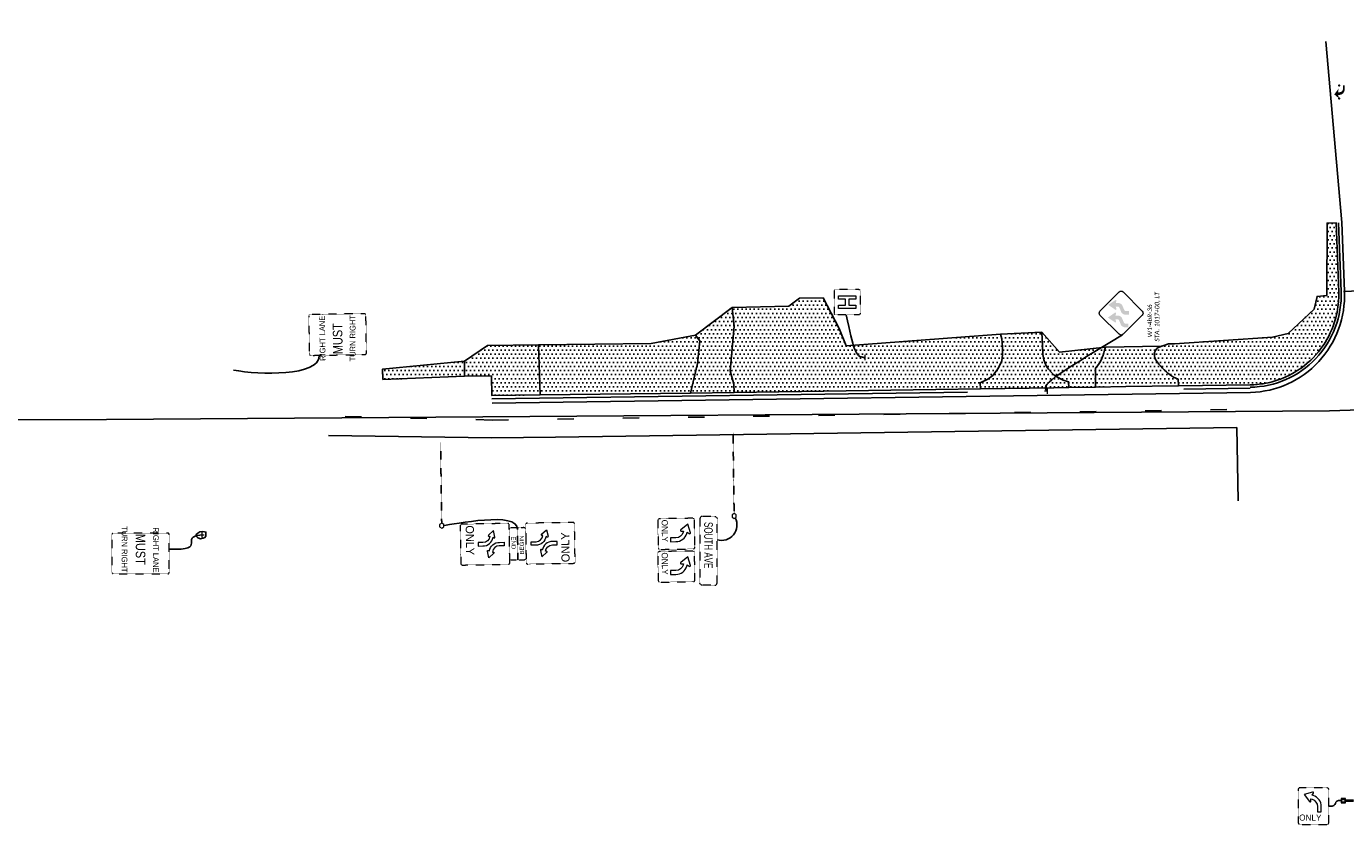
# Model space of a CAD drawing. Extents: x 2474761 to 2485264, y 499455 to 501118.
# Tile 22 of 30: x 2482638 to 2483446, y 499911 to 500401. Entities that reach past the tile are written whole.
import ezdxf
from ezdxf.enums import TextEntityAlignment as Align

# ---------------------------------------------------------------- set-up
doc = ezdxf.new("R2010")
doc.units = 21
doc.header["$MEASUREMENT"] = 0
for name, pattern in [('DGN Style 2', [0.017105, 0.010263, -0.006842]), ('dsolidcl', [0]), ('lane', [40, 10, -30]), ('motdrum40', [0]), ('OhDOT_USTN1', [0.055, 0.014, -0.041]), ('OhDOT_USTN2', [0.11, 0.069, -0.041]), ('ppleft', [0]), ('ppright', [0])]:
    doc.linetypes.add(name, pattern=pattern)
doc.layers.add('_CIVIL_CONSTRUCTION (Construction)', color=7, linetype='Continuous', lineweight=0)
doc.layers.add('MT_P_Cells (Construction)', color=7, linetype='Continuous', lineweight=0)
for name, color, linetype in [('MT_P_Cells', 7, 'Continuous'), ('MT_P_CL_Double_Solid', 2, 'dsolidcl'), ('MT_P_CL_Pass_Proh_LT', 2, 'ppleft'), ('MT_P_CL_Pass_Proh_RT', 2, 'ppright'), ('MT_P_Drums', 30, 'Continuous'), ('MT_P_Edge_Line', 7, 'Continuous'), ('MT_P_Lane_Line', 7, 'lane'), ('MT_P_Stop_Line', 7, 'Continuous'), ('MT_P_Text', 7, 'Continuous'), ('MT_P_Work_Area', 7, 'Continuous'), ('RD_X_Cells', 7, 'Continuous'), ('SG_X_Wiring', 1, 'OhDOT_USTN1'), ('SH_Text', 7, 'Continuous'), ('SN_P_Signs', 120, 'Continuous'), ('SN_P_Text', 7, 'Continuous'), ('SN_X_Cantilever_Overhead', 133, 'OhDOT_USTN2'), ('SN_X_Foundation', 7, 'OhDOT_USTN1'), ('SN_X_Public', 3, 'Continuous')]:
    doc.layers.add(name, color=color, linetype=linetype)
doc.layers.add('SC_Scratch1', color=7, linetype='Continuous', plot=False)
doc.styles.add('P_Slanted-Normal LS 0.50 Masked', font='calibrii.ttf', dxfattribs={"height": 0.14})
doc.styles.add('Style-ISO_FONTLEFT', font='ISO_FONTLEFT.shx')
doc.styles.add('~P_Label - CenterCenter', font='calibrii.ttf', dxfattribs={"height": 0.14})
pattern_1 = [(0, (0, 0), (1.25, 2.5), [0, -2.5])]

# ---------------------------------------------------------------- blocks, each defined once
blk = doc.blocks.new('R3-9a')
at = {"layer": 'SN_X_Public', "color": 132, "linetype": 'DGN Style 2', "lineweight": 0, "flags": 128}
blk.add_lwpolyline([(11.5, 30), (-11.5, 30, 0.414214), (-12.5, 29), (-12.5, 1, 0.414214), (-11.5, 0), (11.5, 0, 0.414214), (12.5, 1), (12.5, 29, 0.414214)], format="xyb", close=True, dxfattribs=at)
at = {"layer": 'SN_X_Public', "color": 7, "linetype": 'Continuous', "lineweight": 0, "flags": 128}
for points in [[(-1.02, 26.66), (1.06, 26.66), (1.06, 23.71), (1.06, 23.71, 0.38093), (4.84, 19.53), (4.84, 19.53), (4.84, 20.14), (4.84, 20.14, -0.576454), (5.55, 20.29), (5.55, 20.29), (8.34, 17.2), (4.27, 16.36), (4.27, 16.36, -0.686927), (3.87, 17.03), (3.87, 17.03), (4.19, 17.52), (4.19, 17.52, -0.372924), (-1.02, 23.95), (-1.02, 23.95)], [(-1.04, 10.87), (1.04, 10.87), (1.04, 13.58), (1.04, 13.58, 0.375838), (-4.23, 20.03), (-4.23, 20.02), (-3.77, 20.65), (-3.77, 20.65, 0.545145), (-4.25, 21.17), (-4.25, 21.17), (-8.31, 20.33), (-5.52, 17.24), (-5.52, 17.24, 0.576454), (-4.81, 17.39), (-4.81, 17.39), (-4.81, 18), (-4.81, 18, -0.391865), (-1.04, 13.66), (-1.04, 13.66)]]:
    blk.add_lwpolyline(points, format="xyb", close=True, dxfattribs=at)
at = {"layer": 'SN_X_Public', "color": 7, "linetype": 'Continuous', "lineweight": 0, "style": 'Style-ISO_FONTLEFT'}
blk.add_text('ONLY', height=5, dxfattribs=at).set_placement((-2.61, 5.84), align=Align.MIDDLE_CENTER)
blk = doc.blocks.new('R3-9dP')
at = {"layer": 'SN_X_Public', "color": 132, "linetype": 'DGN Style 2', "lineweight": 0, "flags": 128}
blk.add_lwpolyline([(-8.75, 5), (8.75, 5, -0.414214), (10, 3.75), (10, 1.25, -0.414214), (8.75, 0), (-8.75, 0, -0.414214), (-10, 1.25), (-10, 3.75, -0.414214)], format="xyb", close=True, dxfattribs=at)
at = {"layer": 'SN_X_Public', "color": 7, "linetype": 'Continuous', "lineweight": 0, "style": 'Style-ISO_FONTLEFT', "width": 1.12}
blk.add_text('END', height=2.5, dxfattribs=at).set_placement((-0.6, 2.5), align=Align.MIDDLE_CENTER)
blk = doc.blocks.new('R3-9cP')
at = {"layer": 'SN_X_Public', "color": 132, "linetype": 'DGN Style 2', "lineweight": 0, "flags": 128}
blk.add_lwpolyline([(-8.75, 5), (8.75, 5, -0.414214), (10, 3.75), (10, 1.25, -0.414214), (8.75, 0), (-8.75, 0, -0.414214), (-10, 1.25), (-10, 3.75, -0.414214)], format="xyb", close=True, dxfattribs=at)
at = {"layer": 'SN_X_Public', "color": 7, "linetype": 'Continuous', "lineweight": 0, "style": 'Style-ISO_FONTLEFT', "width": 1.12}
blk.add_text('BEGIN', height=2.5, dxfattribs=at).set_placement((-0.78, 2.5), align=Align.MIDDLE_CENTER)
blk = doc.blocks.new('POST')
at = {"layer": 'RD_X_Cells', "color": 30, "linetype": 'Continuous', "lineweight": 0, "flags": 128}
blk.add_lwpolyline([(-0.065, -0.037), (0, -0.075), (0.065, -0.037), (0.065, 0.037), (0, 0.075), (-0.065, 0.037), (-0.065, -0.037)], dxfattribs=at)
blk = doc.blocks.new('R3-5L')
at = {"layer": 'SN_X_Public', "color": 132, "linetype": 'DGN Style 2', "lineweight": 0, "flags": 128}
blk.add_lwpolyline([(-15.36, 4.34), (-14.55, -6.57, 0.414214), (-13.72, -7.29), (-0.32, -6.29, 0.414214), (0.41, -5.45), (-0.41, 5.45, 0.414214), (-1.24, 6.17), (-14.64, 5.18, 0.414214)], format="xyb", close=True, dxfattribs=at)
at = {"layer": 'SN_X_Public', "color": 7, "linetype": 'Continuous', "lineweight": 0, "flags": 128}
blk.add_lwpolyline([(-7.51, 2.63, 0.325607), (-11.76, -0.98), (-11.88, -1.47), (-12.71, -0.97, 0.711791), (-13.16, -1.35), (-11.87, -4.75), (-9.17, -2.31, 0.711791), (-9.4, -1.77), (-10.36, -1.83), (-10.24, -1.35, -0.325589), (-7.39, 1.07), (-5.21, 1.23), (-5.33, 2.79)], format="xyb", close=True, dxfattribs=at)
at = {"layer": 'SN_X_Public', "color": 7, "linetype": 'Continuous', "lineweight": 0, "style": 'Style-ISO_FONTLEFT'}
blk.add_text('ONLY', height=2.5, rotation=94.249, dxfattribs=at).set_placement((-2.71, -1.51), align=Align.MIDDLE_CENTER)
blk = doc.blocks.new('D3-1')
at = {"layer": 'SN_X_Public', "color": 132, "linetype": 'DGN Style 2', "lineweight": 0, "flags": 128}
for points in [[(-20, 8.75), (-20, 1.25)], [(18.75, 10), (-18.75, 10)], [(20, 8.75), (20, 1.25)], [(-18.75, 0), (18.75, 0)]]:
    blk.add_lwpolyline(points, dxfattribs=at)
at = {"layer": 'SN_X_Public', "color": 132, "linetype": 'DGN Style 2', "lineweight": 0, "extrusion": (0, 0, -1)}
for centre, start, end in [((18.75, 8.75), 0, 90), ((-18.75, 1.25), 180, 270)]:
    blk.add_arc(centre, 1.25, start, end, dxfattribs=at)
at = {"layer": 'SN_X_Public', "color": 132, "linetype": 'DGN Style 2', "lineweight": 0}
for centre, start, end in [((18.75, 8.75), 0, 90), ((-18.75, 1.25), 180, 270)]:
    blk.add_arc(centre, 1.25, start, end, dxfattribs=at)
at = {"layer": 'SN_X_Public', "color": 7, "linetype": 'Continuous', "lineweight": 0, "style": 'Style-ISO_FONTLEFT', "width": 0.7}
blk.add_text('SOUTH AVE', height=5, dxfattribs=at).set_placement((-3.29, 5), align=Align.MIDDLE_CENTER)
blk = doc.blocks.new('SSFN_30X')
at = {"layer": 'SN_X_Foundation', "color": 7, "linetype": 'Continuous', "lineweight": 0, "flags": 128}
blk.add_lwpolyline([(-1.25, -1.25), (1.25, -1.25), (1.25, 1.25), (-1.25, 1.25)], close=True, dxfattribs=at)
at = {"layer": 'SN_X_Foundation', "color": 7, "linetype": 'Continuous', "lineweight": 0}
blk.add_circle((0, 0), 1, dxfattribs=at)
blk = doc.blocks.new('D9-2')
at = {"layer": 'SN_X_Public', "color": 132, "linetype": 'DGN Style 2', "lineweight": 0, "flags": 128}
blk.add_lwpolyline([(-6.56, 15), (6.56, 15), (6.56, 15, -0.414214), (7.5, 14.06), (7.5, 14.06), (7.5, 0.94), (7.5, 0.94, -0.414214), (6.56, 0), (6.56, 0), (-6.56, 0), (-6.56, 0, -0.414214), (-7.5, 0.94), (-7.5, 0.94), (-7.5, 14.06), (-7.5, 14.06, -0.414214)], format="xyb", close=True, dxfattribs=at)
at = {"layer": 'SN_X_Public', "color": 7, "linetype": 'Continuous', "lineweight": 0, "flags": 128}
blk.add_lwpolyline([(-3.75, 2.5), (-3.75, 12.5), (-1.75, 12.5), (-1.75, 8.5), (1.75, 8.5), (1.75, 12.5), (3.75, 12.5), (3.75, 2.5), (1.75, 2.5), (1.75, 6.5), (-1.75, 6.5), (-1.75, 2.5)], close=True, dxfattribs=at)
blk = doc.blocks.new('PMRTP_MT')
at = {"layer": 'MT_P_Cells', "linetype": 'Continuous', "lineweight": 0, "extrusion": (0, 0, -1)}
blk.add_hatch(color=7, dxfattribs=at).paths.add_polyline_path([(5.52, 3.33, 0.418865), (2.24, 0), (2.24, 0), (2.24, -0.67), (0, 0), (2.56, -3), (6.08, -0.33), (3.84, -0.67), (3.84, 0.04, -0.414214), (6.14, 2.33), (8, 2.33), (8, 3.33)])
at = {"layer": 'MT_P_Cells (Construction)', "color": 7, "linetype": 'Continuous', "lineweight": 30}
for p in [(-8, 0), (0, 0)]:
    blk.add_point(p, dxfattribs=at)
blk = doc.blocks.new('SGN1P_2')
at = {"layer": 'MT_P_Cells', "color": 3, "linetype": 'Continuous', "lineweight": 0}
for p, q in [((0, 0), (-0.08, 0)), ((0, 0.08), (0, -0.08))]:
    blk.add_line(p, q, dxfattribs=at)
blk = doc.blocks.new('W1-4bR_1')
at = {"layer": 'SN_P_Signs', "linetype": 'Continuous', "lineweight": 0, "extrusion": (0, 0, -1)}
for points in [[(2.04, -17.01), (5, -21.34), (7.95, -17.01), (7.95, -17.01, 0.713927), (7.44, -16.32), (7.44, -16.33), (6.19, -16.73), (6.19, -15.4), (6.19, -15.4, 0.231443), (4.95, -12.85), (4.95, -12.85), (1.65, -11.45), (1.65, -11.45, -0.231443), (1.28, -10.69), (1.28, -10.69), (1.28, -8.75), (-0.98, -8.75), (-0.98, -10.69), (-0.98, -10.69, 0.231443), (0.26, -13.24), (0.26, -13.24), (3.56, -14.63), (3.56, -14.63, -0.231443), (3.93, -15.4), (3.93, -15.4), (3.93, -16.77), (2.56, -16.33), (2.55, -16.32, 0.713944), (2.04, -17.01)], [(-5.67, -17.23), (-2.72, -21.56), (0.24, -17.23), (0.24, -17.23, 0.713927), (-0.27, -16.54), (-0.27, -16.54), (-1.52, -16.95), (-1.52, -15.62), (-1.52, -15.62, 0.231443), (-2.77, -13.07), (-2.77, -13.07), (-6.06, -11.67), (-6.06, -11.67, -0.231443), (-6.44, -10.91), (-6.44, -10.91), (-6.44, -8.97), (-8.7, -8.97), (-8.7, -10.91), (-8.7, -10.91, 0.231443), (-7.45, -13.45), (-7.45, -13.46), (-4.15, -14.85), (-4.15, -14.85, -0.231443), (-3.78, -15.62), (-3.78, -15.62), (-3.78, -16.99), (-5.16, -16.54), (-5.16, -16.54, 0.713944), (-5.67, -17.23)]]:
    blk.add_hatch(color=7, dxfattribs=at).paths.add_polyline_path(points)
at = {"layer": 'SN_P_Signs', "color": 132, "linetype": 'Continuous', "lineweight": 13, "flags": 128}
blk.add_lwpolyline([(12.96, -14.63), (1.18, -26.42, -0.414214), (-1.18, -26.42), (-12.96, -14.63, -0.414214), (-12.96, -12.27), (-1.18, -0.49, -0.414214), (1.18, -0.49), (12.96, -12.27, -0.414214)], format="xyb", close=True, dxfattribs=at)
blk = doc.blocks.new('SGN1PP_2')
at = {"layer": 'SH_Text', "color": 3, "lineweight": 0}
for p, q in [((0, 0), (-0.08, 0)), ((0, 0.08), (0, -0.08))]:
    blk.add_line(p, q, dxfattribs=at)
blk = doc.blocks.new('SGN1P')
at = {"layer": 'SN_X_Public', "color": 3, "linetype": 'Continuous', "lineweight": 0}
for p, q in [((0, 0), (-0.08, 0)), ((0, 0.08), (0, -0.08))]:
    blk.add_line(p, q, dxfattribs=at)

msp = doc.modelspace()

# ---------------------------------------------------------------- hatches: boundary and pattern name
at = {"layer": 'MT_P_Work_Area'}
h = msp.add_hatch(dxfattribs=at)
h.set_pattern_fill('DOTS', color=256, scale=2, style=0)
h.set_pattern_definition(pattern_1)
h.paths.add_polyline_path([(2483330.98, 500204.04), (2483330.19, 500203.43), (2483329.68, 500202.82), (2483329.28, 500202.18), (2483329.1, 500201.8), (2483328.84, 500201.04), (2483328.66, 500199.64), (2483328.74, 500198.72), (2483328.96, 500197.89), (2483329.12, 500197.45), (2483329.32, 500196.9), (2483329.36, 500196.77), (2483329.52, 500196.54), (2483329.85, 500196.08), (2483331.47, 500193.98), (2483332.64, 500192.6), (2483333.64, 500191.51), (2483334.61, 500190.52), (2483336.04, 500189.19), (2483336.93, 500188.44), (2483338.52, 500187.25), (2483340.41, 500186.05), (2483343.32, 500184.67), (2483343.39, 500180.67), (2483387.36, 500181.29), (2483389.6, 500181.37), (2483391.62, 500181.51), (2483392.92, 500181.65), (2483394.12, 500181.8), (2483395.3, 500181.98), (2483397.05, 500182.29), (2483398.39, 500182.57), (2483399.28, 500182.77), (2483400.87, 500183.17), (2483401.94, 500183.48), (2483403.22, 500183.87), (2483404.48, 500184.28), (2483405.83, 500184.77), (2483406.94, 500185.2), (2483409.21, 500186.16), (2483411.04, 500187.03), (2483413.33, 500188.23), (2483415.35, 500189.42), (2483416.61, 500190.22), (2483419.09, 500191.93), (2483422.27, 500194.45), (2483424.39, 500196.36), (2483425.93, 500197.88), (2483427.57, 500199.64), (2483429.17, 500201.5), (2483431.27, 500204.25), (2483432.54, 500206.1), (2483433.26, 500207.22), (2483434.33, 500209.03), (2483435.47, 500211.12), (2483436.39, 500213), (2483437.46, 500215.45), (2483438.11, 500217.12), (2483439.03, 500219.8), (2483439.76, 500222.32), (2483440.52, 500225.64), (2483441.07, 500228.96), (2483441.4, 500232.06), (2483441.55, 500235.4), (2483441.54, 500237.93), (2483439.95, 500280.39), (2483434.42, 500280.17), (2483434.31, 500236.01), (2483428.31, 500235.31), (2483426.49, 500227.6), (2483410.5, 500212.75), (2483401.03, 500210.46), (2483340.92, 500206.41), (2483337.27, 500206.45)], flags=0)
h = msp.add_hatch(dxfattribs=at)
h.set_pattern_fill('DOTS', color=256, scale=2, style=0)
h.set_pattern_definition(pattern_1)
h.paths.add_polyline_path([(2483071.49, 500176.65), (2483071.25, 500181.63), (2483068.89, 500189.86), (2483071.36, 500217.14), (2483070.21, 500228.6), (2483104.95, 500229.32), (2483111.41, 500234.37), (2483125.88, 500234.58), (2483135.69, 500215.63), (2483139.96, 500205.1), (2483234.57, 500212.2), (2483235.24, 500209.31), (2483235.73, 500204.53), (2483235.73, 500199.52), (2483235.26, 500196.04), (2483233.14, 500191.19), (2483229.71, 500187.06), (2483226.8, 500184.75), (2483221.95, 500182.45), (2483222.13, 500178.82)], flags=0)
h = msp.add_hatch(dxfattribs=at)
h.set_pattern_fill('DOTS', color=256, scale=2, style=0)
h.set_pattern_definition(pattern_1)
h.paths.add_polyline_path([(2483044.77, 500176.26), (2483049.05, 500194.25), (2483050.49, 500208.2), (2483047.74, 500211.68), (2483070.21, 500228.6), (2483071.36, 500217.14), (2483068.89, 500189.86), (2483071.25, 500181.63), (2483071.49, 500176.65)], flags=0)
h = msp.add_hatch(dxfattribs=at)
h.set_pattern_fill('DOTS', color=256, scale=2, style=0)
h.set_pattern_definition(pattern_1)
h.paths.add_polyline_path([(2482952.61, 500175.09), (2482951.68, 500205.68), (2483020.57, 500206.6), (2483047.74, 500211.68), (2483048.64, 500210.48), (2483050.49, 500208.2), (2483049.05, 500194.25), (2483044.77, 500176.26)], flags=0)
h = msp.add_hatch(dxfattribs=at)
h.set_pattern_fill('DOTS', color=256, scale=2, style=0)
h.set_pattern_definition(pattern_1)
h.paths.add_polyline_path([(2483234.57, 500212.2), (2483259.82, 500213.41), (2483260.17, 500204.67), (2483260.45, 500199.86), (2483261.04, 500196.61), (2483261.56, 500194.92), (2483262.7, 500192.52), (2483263.78, 500190.9), (2483265.41, 500189), (2483267.11, 500187.45), (2483268.99, 500186.08), (2483272.8, 500184.14), (2483275.51, 500183.3), (2483276.17, 500183.15), (2483276.23, 500179.54), (2483267.03, 500179.38), (2483267.02, 500179.38), (2483222.13, 500178.82), (2483221.95, 500182.45), (2483226.8, 500184.75), (2483229.71, 500187.06), (2483233.14, 500191.19), (2483235.26, 500196.04), (2483235.73, 500199.52), (2483235.73, 500204.53), (2483235.24, 500209.31)])
h = msp.add_hatch(dxfattribs=at)
h.set_pattern_fill('DOTS', color=256, scale=2, style=0)
h.set_pattern_definition(pattern_1)
h.paths.add_polyline_path([(2483259.82, 500213.41), (2483260.17, 500204.67), (2483260.45, 500199.86), (2483261.04, 500196.61), (2483261.56, 500194.92), (2483262.7, 500192.52), (2483263.78, 500190.9), (2483265.41, 500189), (2483267.11, 500187.45), (2483268.99, 500186.08), (2483272.8, 500184.14), (2483275.51, 500183.3), (2483276.17, 500183.15), (2483276.23, 500179.54), (2483292.71, 500179.88), (2483292.6, 500191.44), (2483293.9, 500192.96), (2483294.8, 500194.22), (2483295.3, 500195), (2483296.25, 500196.77), (2483296.76, 500197.93), (2483297.32, 500199.46), (2483297.73, 500200.88), (2483298.08, 500202.45), (2483298.74, 500204.38), (2483270.61, 500201.27)], flags=0)
h = msp.add_hatch(dxfattribs=at)
h.set_pattern_fill('DOTS', color=256, scale=2, style=0)
h.set_pattern_definition(pattern_1)
h.paths.add_polyline_path([(2482906.27, 500195.75), (2482920.42, 500205.39), (2482951.68, 500205.68), (2482952.61, 500175.09), (2482922.95, 500174.75), (2482922.78, 500186.71), (2482906.25, 500186.47)], flags=0)
h = msp.add_hatch(dxfattribs=at)
h.set_pattern_fill('DOTS', color=256, scale=2, style=0)
h.set_pattern_definition(pattern_1)
h.paths.add_polyline_path([(2483298.74, 500204.38), (2483332.85, 500204.86), (2483333.14, 500204.87), (2483330.98, 500204.04), (2483330.19, 500203.43), (2483329.68, 500202.82), (2483329.28, 500202.18), (2483329.1, 500201.8), (2483328.84, 500201.04), (2483328.66, 500199.64), (2483328.74, 500198.72), (2483328.96, 500197.89), (2483329.12, 500197.45), (2483329.36, 500196.77), (2483329.52, 500196.54), (2483329.85, 500196.08), (2483331.47, 500193.98), (2483332.64, 500192.6), (2483333.64, 500191.51), (2483334.61, 500190.52), (2483336.04, 500189.19), (2483336.93, 500188.44), (2483338.52, 500187.25), (2483340.41, 500186.05), (2483343.32, 500184.67), (2483343.39, 500180.67), (2483311.26, 500180.27), (2483311.27, 500180.27), (2483292.71, 500179.88), (2483292.6, 500191.44), (2483293.9, 500192.96), (2483294.8, 500194.22), (2483295.3, 500195), (2483296.25, 500196.77), (2483296.76, 500197.93), (2483297.32, 500199.46), (2483297.73, 500200.88), (2483298.08, 500202.45)])
h = msp.add_hatch(dxfattribs=at)
h.set_pattern_fill('DOTS', color=256, scale=2, style=0)
h.set_pattern_definition(pattern_1)
h.paths.add_polyline_path([(2482856.25, 500184.54), (2482856.17, 500190.93), (2482906.27, 500195.75), (2482906.25, 500186.47)], flags=0)

# ---------------------------------------------------------------- linework, layer by layer
at = {"layer": '_CIVIL_CONSTRUCTION (Construction)', "color": 7, "linetype": 'Continuous', "lineweight": 0}
msp.add_arc((2483262.73, 500177.75), 0.05, 0, 359.99999, dxfattribs=at)
at = {"layer": 'MT_P_CL_Double_Solid'}
msp.add_line((2482962.06, 500149.3), (2483379.14, 500155.17), dxfattribs=at)
at = {"layer": 'MT_P_CL_Pass_Proh_LT'}
msp.add_line((2482922.9, 500148.76), (2482823.09, 500150.32), dxfattribs=at)
at = {"layer": 'MT_P_CL_Pass_Proh_RT'}
msp.add_line((2482922.9, 500148.76), (2482962.06, 500149.3), dxfattribs=at)
at = {"layer": 'MT_P_Drums', "linetype": 'motdrum40'}
for p, q in [((2483443.02, 500238.4), (2483441.45, 500280.45)), ((2482922.98, 500172.75), (2483214.28, 500176.85)), ((2483346.63, 500178.71), (2483387.39, 500179.29))]:
    msp.add_line(p, q, dxfattribs=at)
at = {"layer": 'MT_P_Drums', "linetype": 'motdrum40', "extrusion": (0, 0, -1)}
msp.add_arc((-2483386.56, 500236.28), 56.5, 177.85548, 269.16538, dxfattribs=at)
at = {"layer": 'MT_P_Edge_Line'}
for p, q in [((2483443.44, 500280.52), (2483433.62, 500391.28)), ((2483445.02, 500238.47), (2483443.44, 500280.52)), ((2482923.17, 500169.97), (2483387.58, 500176.59))]:
    msp.add_line(p, q, dxfattribs=at)
msp.add_arc((2483385.94, 500235.71), 59.14, 271.59329, 2.67899, dxfattribs=at)
at = {"layer": 'MT_P_Lane_Line'}
for q in [(2482823.19, 500162.15), (2483387.57, 500166.29)]:
    msp.add_line((2482923.16, 500159.75), q, dxfattribs=at)
at = {"layer": 'MT_P_Stop_Line'}
for p, q in [((2483444.52, 500238.45), (2483474.5, 500239.57)), ((2483379.96, 500110.22), (2483379.14, 500155.17))]:
    msp.add_line(p, q, dxfattribs=at)
at = {"layer": 'MT_P_Text'}
for points in [[(2483140.04, 500224), (2483144.79, 500203.53), (2483145, 500198.04), (2483151.46, 500198.04)], [(2483309.23, 500211.95), (2483264.92, 500185.08), (2483259.01, 500181.3), (2483263.05, 500177.42)]]:
    msp.add_open_spline(points, degree=3, dxfattribs=at)
at = {"layer": 'MT_P_Work_Area', "flags": 128}
for points in [[(2483330.98, 500204.04), (2483330.19, 500203.43), (2483329.68, 500202.82), (2483329.28, 500202.18), (2483329.1, 500201.8), (2483328.84, 500201.04), (2483328.66, 500199.64), (2483328.74, 500198.72), (2483328.96, 500197.89), (2483329.12, 500197.45), (2483329.32, 500196.9), (2483329.36, 500196.77), (2483329.52, 500196.54), (2483329.85, 500196.08), (2483331.47, 500193.98), (2483332.64, 500192.6), (2483333.64, 500191.51), (2483334.61, 500190.52), (2483336.04, 500189.19), (2483336.93, 500188.44), (2483338.52, 500187.25), (2483340.41, 500186.05), (2483343.32, 500184.67), (2483343.39, 500180.67), (2483387.36, 500181.29), (2483389.6, 500181.37), (2483391.62, 500181.51), (2483392.92, 500181.65), (2483394.12, 500181.8), (2483395.3, 500181.98), (2483397.05, 500182.29), (2483398.39, 500182.57), (2483399.28, 500182.77), (2483400.87, 500183.17), (2483401.94, 500183.48), (2483403.22, 500183.87), (2483404.48, 500184.28), (2483405.83, 500184.77), (2483406.94, 500185.2), (2483409.21, 500186.16), (2483411.04, 500187.03), (2483413.33, 500188.23), (2483415.35, 500189.42), (2483416.61, 500190.22), (2483419.09, 500191.93), (2483422.27, 500194.45), (2483424.39, 500196.36), (2483425.93, 500197.88), (2483427.57, 500199.64), (2483429.17, 500201.5), (2483431.27, 500204.25), (2483432.54, 500206.1), (2483433.26, 500207.22), (2483434.33, 500209.03), (2483435.47, 500211.12), (2483436.39, 500213), (2483437.46, 500215.45), (2483438.11, 500217.12), (2483439.03, 500219.8), (2483439.76, 500222.32), (2483440.52, 500225.64), (2483441.07, 500228.96), (2483441.4, 500232.06), (2483441.55, 500235.4), (2483441.54, 500237.93), (2483439.95, 500280.39), (2483434.42, 500280.17), (2483434.31, 500236.01), (2483428.31, 500235.31), (2483426.49, 500227.6), (2483410.5, 500212.75), (2483401.03, 500210.46), (2483340.92, 500206.41), (2483337.27, 500206.45)], [(2483071.49, 500176.65), (2483071.25, 500181.63), (2483068.89, 500189.86), (2483071.36, 500217.14), (2483070.21, 500228.6), (2483104.95, 500229.32), (2483111.41, 500234.37), (2483125.88, 500234.58), (2483135.69, 500215.63), (2483139.96, 500205.1), (2483234.57, 500212.2), (2483235.24, 500209.31), (2483235.73, 500204.53), (2483235.73, 500199.52), (2483235.26, 500196.04), (2483233.14, 500191.19), (2483229.71, 500187.06), (2483226.8, 500184.75), (2483221.95, 500182.45), (2483222.13, 500178.82)], [(2483044.77, 500176.26), (2483049.05, 500194.25), (2483050.49, 500208.2), (2483047.74, 500211.68), (2483070.21, 500228.6), (2483071.36, 500217.14), (2483068.89, 500189.86), (2483071.25, 500181.63), (2483071.49, 500176.65)], [(2482952.61, 500175.09), (2482951.68, 500205.68), (2483020.57, 500206.6), (2483047.74, 500211.68), (2483048.64, 500210.48), (2483050.49, 500208.2), (2483049.05, 500194.25), (2483044.77, 500176.26)], [(2483234.57, 500212.2), (2483259.82, 500213.41), (2483260.17, 500204.67), (2483260.45, 500199.86), (2483261.04, 500196.61), (2483261.56, 500194.92), (2483262.7, 500192.52), (2483263.78, 500190.9), (2483265.41, 500189), (2483267.11, 500187.45), (2483268.99, 500186.08), (2483272.8, 500184.14), (2483275.51, 500183.3), (2483276.17, 500183.15), (2483276.23, 500179.54), (2483267.03, 500179.38), (2483267.02, 500179.38), (2483222.13, 500178.82), (2483221.95, 500182.45), (2483226.8, 500184.75), (2483229.71, 500187.06), (2483233.14, 500191.19), (2483235.26, 500196.04), (2483235.73, 500199.52), (2483235.73, 500204.53), (2483235.24, 500209.31)], [(2483259.82, 500213.41), (2483260.17, 500204.67), (2483260.45, 500199.86), (2483261.04, 500196.61), (2483261.56, 500194.92), (2483262.7, 500192.52), (2483263.78, 500190.9), (2483265.41, 500189), (2483267.11, 500187.45), (2483268.99, 500186.08), (2483272.8, 500184.14), (2483275.51, 500183.3), (2483276.17, 500183.15), (2483276.23, 500179.54), (2483292.71, 500179.88), (2483292.6, 500191.44), (2483293.9, 500192.96), (2483294.8, 500194.22), (2483295.3, 500195), (2483296.25, 500196.77), (2483296.76, 500197.93), (2483297.32, 500199.46), (2483297.73, 500200.88), (2483298.08, 500202.45), (2483298.74, 500204.38), (2483270.61, 500201.27)], [(2482906.27, 500195.75), (2482920.42, 500205.39), (2482951.68, 500205.68), (2482952.61, 500175.09), (2482922.95, 500174.75), (2482922.78, 500186.71), (2482906.25, 500186.47)], [(2483298.74, 500204.38), (2483332.85, 500204.86), (2483333.14, 500204.87), (2483330.98, 500204.04), (2483330.19, 500203.43), (2483329.68, 500202.82), (2483329.28, 500202.18), (2483329.1, 500201.8), (2483328.84, 500201.04), (2483328.66, 500199.64), (2483328.74, 500198.72), (2483328.96, 500197.89), (2483329.12, 500197.45), (2483329.36, 500196.77), (2483329.52, 500196.54), (2483329.85, 500196.08), (2483331.47, 500193.98), (2483332.64, 500192.6), (2483333.64, 500191.51), (2483334.61, 500190.52), (2483336.04, 500189.19), (2483336.93, 500188.44), (2483338.52, 500187.25), (2483340.41, 500186.05), (2483343.32, 500184.67), (2483343.39, 500180.67), (2483311.26, 500180.27), (2483311.27, 500180.27), (2483292.71, 500179.88), (2483292.6, 500191.44), (2483293.9, 500192.96), (2483294.8, 500194.22), (2483295.3, 500195), (2483296.25, 500196.77), (2483296.76, 500197.93), (2483297.32, 500199.46), (2483297.73, 500200.88), (2483298.08, 500202.45)], [(2482856.25, 500184.54), (2482856.17, 500190.93), (2482906.27, 500195.75), (2482906.25, 500186.47)]]:
    msp.add_lwpolyline(points, close=True, dxfattribs=at)
at = {"layer": 'SC_Scratch1', "flags": 128}
msp.add_lwpolyline([(2479476.72, 500116.06), (2480100.14, 500131.93), (2481331.82, 500143.98), (2481983.86, 500159.28), (2482687.05, 500160), (2483435.82, 500165.39), (2484029.96, 500184.52), (2484461.06, 500204.03), (2484280.92, 500836.22), (2477604.76, 500751.23)], dxfattribs=at)
msp.add_lwpolyline([(2482744.72, 500087.07), (2482743.12, 500087.59), (2482742.15, 500088.59), (2482742.09, 500089.79), (2482742.97, 500090.52), (2482744.32, 500091.39), (2482745.74, 500091.56), (2482747.13, 500091.34), (2482747.96, 500091.21), (2482748.03, 500088.64), (2482747.33, 500087.94), (2482746.23, 500087.46)], close=True, dxfattribs=at)
at = {"layer": 'SG_X_Wiring', "lineweight": 40}
msp.add_line((2483444.4, 499926.91), (2483514.19, 499928.77), dxfattribs=at)
at = {"layer": 'SH_Text', "extrusion": (0, 0, -1)}
msp.add_arc((-2483063.67, 500095.54), 9.46, 152.13597, 286.73658, dxfattribs=at)
at = {"layer": 'SH_Text'}
for points in [[(2482817.36, 500198.86), (2482817.07, 500186.45), (2482780.73, 500187.29), (2482764.92, 500190.28)], [(2482938.73, 500092.8), (2482939.42, 500104.4), (2482899.21, 500095.7), (2482893.65, 500095.3)], [(2482725.49, 500080.65), (2482750.19, 500080.2), (2482730.57, 500088), (2482745.42, 500089.56)], [(2483435.5, 499923.58), (2483442.09, 499922.98), (2483437.13, 499927.49), (2483443.15, 499926.91)]]:
    msp.add_open_spline(points, degree=3, dxfattribs=at)
at = {"layer": 'SN_X_Cantilever_Overhead'}
for p, q in [((2483070.7, 500151.98), (2483071.39, 500102.59)), ((2482891.65, 500145.99), (2482892.35, 500096.61))]:
    msp.add_line(p, q, dxfattribs=at)
at = {"layer": 'SN_X_Public', "color": 132, "linetype": 'DGN Style 2', "lineweight": 0, "flags": 128}
for points in [[(2482810.95, 500223.26), (2482811.31, 500200.27), (2482811.31, 500200.27, 0.414214), (2482812.32, 500199.28), (2482812.32, 500199.28), (2482845.32, 500199.79), (2482845.32, 500199.79, 0.414214), (2482846.3, 500200.81), (2482846.3, 500200.81), (2482845.95, 500223.8), (2482845.95, 500223.8, 0.414214), (2482844.93, 500224.79), (2482844.93, 500224.79), (2482811.94, 500224.28), (2482811.94, 500224.28, 0.414214)], [(2482725.49, 500066.61), (2482725.49, 500089.61), (2482725.49, 500089.61, 0.414214), (2482724.49, 500090.61), (2482724.49, 500090.61), (2482691.49, 500090.61), (2482691.49, 500090.61, 0.414214), (2482690.49, 500089.61), (2482690.49, 500089.61), (2482690.49, 500066.61), (2482690.49, 500066.61, 0.414214), (2482691.49, 500065.61), (2482691.49, 500065.61), (2482724.49, 500065.61), (2482724.49, 500065.61, 0.414214)]]:
    msp.add_lwpolyline(points, format="xyb", close=True, dxfattribs=at)

# ---------------------------------------------------------------- block references
at = {"layer": 'MT_P_Cells', "color": 7, "linetype": 'Continuous', "lineweight": 30, "rotation": 270}
msp.add_blockref('PMRTP_MT', (2483441.83, 500356.38), dxfattribs=at)
at = {"layer": 'MT_P_Cells', "color": 3, "linetype": 'Continuous', "lineweight": 0, "xscale": 20, "yscale": 20, "zscale": 20}
msp.add_blockref('SGN1P_2', (2483263.05, 500177.42), dxfattribs=at)
at = {"layer": 'RD_X_Cells', "color": 30, "linetype": 'Continuous', "lineweight": 0, "xscale": 20, "yscale": 20, "zscale": 20, "rotation": 180}
for p in [(2482892.35, 500095.11), (2483071.39, 500101.09)]:
    msp.add_blockref('POST', p, dxfattribs=at)
at = {"layer": 'SH_Text', "color": 3, "lineweight": 0, "xscale": 20, "yscale": 20, "zscale": 20}
msp.add_blockref('SGN1PP_2', (2483151.46, 500198.04), dxfattribs=at)
at = {"layer": 'SN_P_Signs', "color": 132, "linetype": 'Continuous', "lineweight": 13, "rotation": 270}
msp.add_blockref('W1-4bR_1', (2483321.8, 500225.16), dxfattribs=at)
at = {"layer": 'SN_X_Foundation', "color": 7, "linetype": 'Continuous', "lineweight": 0, "rotation": 90}
msp.add_blockref('SSFN_30X', (2483444.4, 499926.91), dxfattribs=at)
at = {"layer": 'SN_X_Public', "color": 7, "linetype": 'Continuous', "lineweight": 0, "xscale": 1.05, "yscale": 1.05, "zscale": 1.05, "rotation": 90}
msp.add_blockref('D9-2', (2483148.49, 500231.87), dxfattribs=at)
at = {"layer": 'SN_X_Public', "color": 7, "linetype": 'Continuous', "lineweight": 0}
for p, rotation in [((2482903.87, 500083.51), 270.8840420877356), ((2482973.86, 500084.59), 90.88404208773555)]:
    msp.add_blockref('R3-9a', p, dxfattribs=dict(at, rotation=rotation))
at = {"layer": 'SN_X_Public', "color": 132, "linetype": 'DGN Style 2', "lineweight": 0}
for name, p, xscale, yscale, zscale, rotation in [('R3-5L', (2483024.78, 500089.94), 1.5, 1.5, 1.5, 176.6349969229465), ('D3-1', (2483050.44, 500079.72), 1.05, 1.05, 1.05, 270), ('R3-5L', (2483024.78, 500069.91), 1.5, 1.5, 1.5, 176.6349969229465), ('R3-5L', (2483426.12, 499912.33), 1.5, 1.5, 1.5, 265.750954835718)]:
    msp.add_blockref(name, p, dxfattribs=dict(at, xscale=xscale, yscale=yscale, zscale=zscale, rotation=rotation))
at = {"layer": 'SN_X_Public', "color": 3, "linetype": 'Continuous', "lineweight": 0, "extrusion": (0, 0, -1), "xscale": 20, "yscale": 20, "zscale": 20}
msp.add_blockref('SGN1P', (-2482745.42, 500089.56), dxfattribs=at)
at = {"layer": 'SN_X_Public', "color": 132, "linetype": 'DGN Style 2', "lineweight": 0}
for name, p, rotation in [('R3-9dP', (2482933.87, 500083.97), 270.8840420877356), ('R3-9cP', (2482943.87, 500084.12), 90.88404208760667)]:
    msp.add_blockref(name, p, dxfattribs=dict(at, rotation=rotation))

# ---------------------------------------------------------------- texts
at = {"layer": 'SN_X_Public', "color": 7, "linetype": 'Continuous', "lineweight": 0, "style": 'Style-ISO_FONTLEFT'}
for s, height, rotation, width, p in [('RIGHT LANE', 3.5, 90.88404, 0.785714, (2482819.29, 500209.75)), ('MUST', 5.833, 90.88404, 0.857144, (2482828.67, 500209.51)), ('TURN RIGHT', 3.5, 90, 0.785714, (2482837.82, 500209.76)), ('TURN RIGHT', 3.5, 270, 0.785714, (2482698.15, 500080.66)), ('MUST', 5.833, 270, 0.857144, (2482707.99, 500080.64)), ('RIGHT LANE', 3.5, 270, 0.785714, (2482717.37, 500080.26))]:
    msp.add_text(s, height=height, rotation=rotation, dxfattribs=dict(at, width=width)).set_placement(p, align=Align.MIDDLE_CENTER)

# ---------------------------------------------------------------- next in the draw order: texts
at = {"layer": 'MT_P_Text', "linetype": 'Continuous', "insert": (2483328.92, 500207.8), "char_height": 2.8, "attachment_point": 1, "rotation": 90, "line_spacing_factor": 0.9, "style": 'P_Slanted-Normal LS 0.50 Masked', "bg_fill": 3, "box_fill_scale": 1.0125, "bg_fill_color": 7, "bg_fill_transparency": 0}
msp.add_mtext('STA. 1017+00, LT', dxfattribs=at)

# ---------------------------------------------------------------- next in the draw order: texts
at = {"layer": 'SN_P_Text', "color": 7, "style": '~P_Label - CenterCenter'}
msp.add_text('W1-4bR-36', height=2.8, rotation=90, dxfattribs=at).set_placement((2483325.88, 500220.37), align=Align.MIDDLE_CENTER)

doc.saveas('drawing.dxf')
